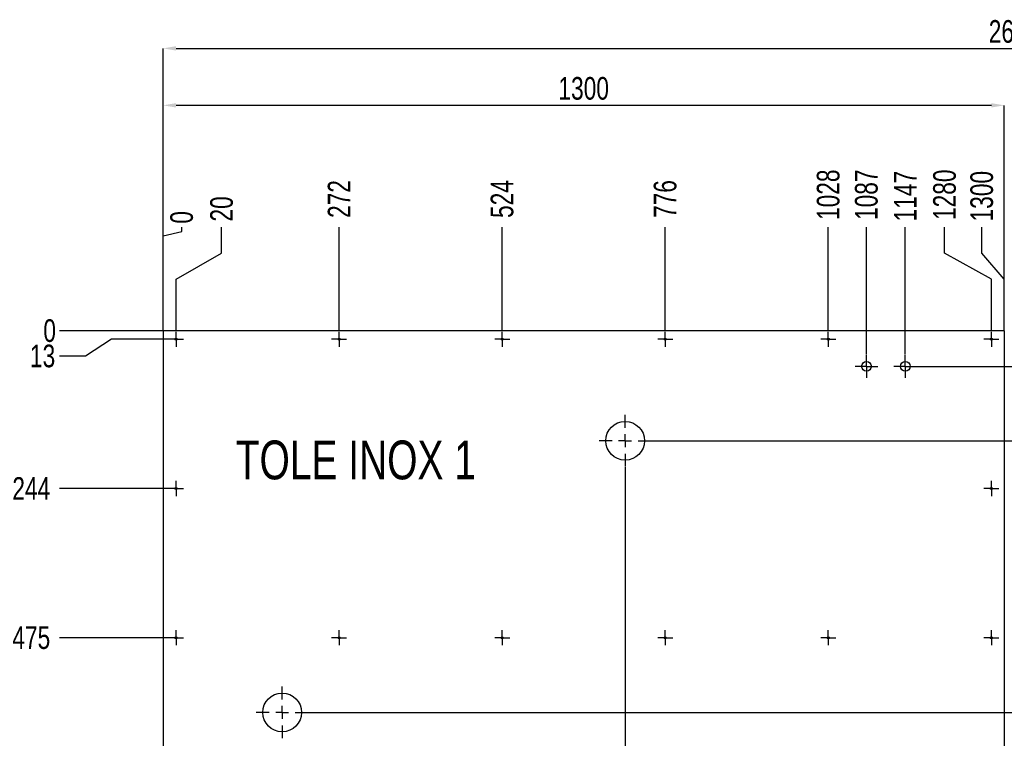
# Model space of a CAD drawing. Header units: millimetres. Extents: x 5 to 589, y 5 to 415.
# Tile 3 of 8: x 82 to 235, y 101 to 212. Entities that reach past the tile are written whole.
import ezdxf

# ---------------------------------------------------------------- set-up
doc = ezdxf.new("R2010")
doc.units = ezdxf.units.MM
doc.header["$PDSIZE"] = -1
doc.linetypes.add('CENTERX2', pattern=[20.32, 12.7, -2.54, 2.54, -2.54])
for name, color, linetype in [('COTES', 1, 'Continuous'), ('GRAVURES', 9, 'Continuous'), ('NOTES', 6, 'Continuous'), ('TRAIT-MIXTES', 3, 'CENTERX2')]:
    doc.layers.add(name, color=color, linetype=linetype)
doc.layers.add('TRAIT-FORT', color=4, linetype='Continuous', lineweight=25)
doc.styles.add('SLDTEXTSTYLE0', font='TXT', dxfattribs={"width": 0.75})
doc.dimstyles.new('SLDDIMSTYLE1', dxfattribs={"dimtxt": 3.5, "dimasz": 0.333333, "dimexe": 0, "dimexo": 0.0625, "dimgap": 0.875, "dimtad": 0, "dimtih": 1, "dimtoh": 1, "dimdec": 0, "dimlfac": 10, "dimrnd": 1e-09, "dimdsep": 46, "dimtxsty": 'SLDTEXTSTYLE0', "dimblk1": 'ORIGIN', "dimblk2": 'ORIGIN', "dimsah": 1, "dimcen": 0.09, "dimadec": 0, "dimazin": 2, "dimtfac": 1, "dimtdec": 0, "dimtofl": 0, "dimtmove": 0, "dimatfit": 3, "dimldrblk": 'ORIGIN', "dimfxl": 1, "dimfrac": 2, "dimtolj": 1, "dimtzin": 12, "dimarcsym": 0})
doc.dimstyles.new('SLDDIMSTYLE2', dxfattribs={"dimtxt": 3.5, "dimasz": 2, "dimexe": 0, "dimexo": 0.0625, "dimgap": 0.875, "dimtad": 0, "dimtih": 1, "dimtoh": 1, "dimdec": 0, "dimlfac": 10, "dimrnd": 1e-09, "dimzin": 12, "dimdsep": 46, "dimtxsty": 'SLDTEXTSTYLE0', "dimsah": 1, "dimcen": 0.09, "dimadec": 0, "dimazin": 3, "dimtfac": 1, "dimtdec": 0, "dimtofl": 0, "dimtmove": 0, "dimatfit": 3, "dimfxl": 1, "dimfrac": 2, "dimtolj": 1, "dimtzin": 12, "dimarcsym": 0})
doc.dimstyles.new('SLDDIMSTYLE3', dxfattribs={"dimtxt": 3.5, "dimasz": 2, "dimexe": 0, "dimexo": 0.0625, "dimgap": 0.875, "dimtad": 1, "dimdec": 0, "dimlfac": 10, "dimrnd": 1e-09, "dimzin": 12, "dimdsep": 46, "dimtxsty": 'SLDTEXTSTYLE0', "dimsah": 1, "dimcen": 0.09, "dimadec": 0, "dimazin": 3, "dimtfac": 1, "dimtdec": 0, "dimtofl": 0, "dimtmove": 0, "dimatfit": 3, "dimfxl": 1, "dimfrac": 2, "dimtolj": 1, "dimtzin": 12, "dimarcsym": 0})

# ---------------------------------------------------------------- blocks, each defined once
blk = doc.blocks.new('_D_39')
at = {"layer": 'COTES', "color": 0, "lineweight": -2, "transparency": 16777216}
for p, q in [((107.46, 179.36), (107.46, 180.03)), ((104.58, 178.69), (107.46, 179.36)), ((104.58, 164.09), (104.58, 178.69))]:
    blk.add_line(p, q, dxfattribs=at)
at = {"layer": 'Defpoints', "color": 0, "transparency": 16777216}
for p in [(107.46, 180.03), (104.58, 164.03), (104.58, 164.03)]:
    blk.add_point(p, dxfattribs=at)
at = {"layer": 'COTES', "color": 0, "transparency": 16777216, "insert": (107.46, 181.56), "char_height": 3.5, "attachment_point": 5, "rotation": 90, "style": 'SLDTEXTSTYLE0'}
blk.add_mtext('\\A1;0', dxfattribs=at)
blk = doc.blocks.new('_Origin')
at = {"color": 0, "linetype": 'ByBlock', "lineweight": -2}
blk.add_line((0, 0), (-1, 0), dxfattribs=at)
blk.add_circle((0, 0), 0.5, dxfattribs=at)
blk = doc.blocks.new('_D_40')
at = {"layer": 'COTES', "color": 0, "lineweight": -2, "transparency": 16777216}
for p, q in [((113.63, 176.03), (113.63, 180.03)), ((106.58, 172.03), (113.63, 176.03)), ((106.58, 163.95), (106.58, 172.03))]:
    blk.add_line(p, q, dxfattribs=at)
at = {"layer": 'Defpoints', "color": 0, "transparency": 16777216}
for p in [(113.63, 180.03), (104.58, 164.03), (106.58, 163.89)]:
    blk.add_point(p, dxfattribs=at)
at = {"layer": 'COTES', "color": 0, "transparency": 16777216, "insert": (113.63, 182.87), "char_height": 3.5, "attachment_point": 5, "rotation": 90, "style": 'SLDTEXTSTYLE0'}
blk.add_mtext('\\A1;20', dxfattribs=at)
blk = doc.blocks.new('_D_41')
at = {"layer": 'COTES', "color": 0, "lineweight": -2, "transparency": 16777216}
blk.add_line((131.78, 163.95), (131.78, 180.03), dxfattribs=at)
at = {"layer": 'Defpoints', "color": 0, "transparency": 16777216}
for p in [(131.78, 180.03), (104.58, 164.03), (131.78, 163.89)]:
    blk.add_point(p, dxfattribs=at)
at = {"layer": 'COTES', "color": 0, "transparency": 16777216, "insert": (131.78, 184.4), "char_height": 3.5, "attachment_point": 5, "rotation": 90, "style": 'SLDTEXTSTYLE0'}
blk.add_mtext('\\A1;272', dxfattribs=at)
blk = doc.blocks.new('_D_42')
at = {"layer": 'COTES', "color": 0, "lineweight": -2, "transparency": 16777216}
blk.add_line((156.98, 163.95), (156.98, 180.03), dxfattribs=at)
at = {"layer": 'Defpoints', "color": 0, "transparency": 16777216}
for p in [(156.98, 180.03), (104.58, 164.03), (156.98, 163.89)]:
    blk.add_point(p, dxfattribs=at)
at = {"layer": 'COTES', "color": 0, "transparency": 16777216, "insert": (156.98, 184.4), "char_height": 3.5, "attachment_point": 5, "rotation": 90, "style": 'SLDTEXTSTYLE0'}
blk.add_mtext('\\A1;524', dxfattribs=at)
blk = doc.blocks.new('_D_43')
at = {"layer": 'COTES', "color": 0, "lineweight": -2, "transparency": 16777216}
blk.add_line((182.18, 163.95), (182.18, 180.03), dxfattribs=at)
at = {"layer": 'Defpoints', "color": 0, "transparency": 16777216}
for p in [(182.18, 180.03), (104.58, 164.03), (182.18, 163.89)]:
    blk.add_point(p, dxfattribs=at)
at = {"layer": 'COTES', "color": 0, "transparency": 16777216, "insert": (182.18, 184.4), "char_height": 3.5, "attachment_point": 5, "rotation": 90, "style": 'SLDTEXTSTYLE0'}
blk.add_mtext('\\A1;776', dxfattribs=at)
blk = doc.blocks.new('_D_44')
at = {"layer": 'COTES', "color": 0, "lineweight": -2, "transparency": 16777216}
blk.add_line((207.38, 163.95), (207.38, 180.03), dxfattribs=at)
at = {"layer": 'Defpoints', "color": 0, "transparency": 16777216}
for p in [(207.38, 180.03), (104.58, 164.03), (207.38, 163.89)]:
    blk.add_point(p, dxfattribs=at)
at = {"layer": 'COTES', "color": 0, "transparency": 16777216, "insert": (207.38, 185.06), "char_height": 3.5, "attachment_point": 5, "rotation": 90, "style": 'SLDTEXTSTYLE0'}
blk.add_mtext('\\A1;1028', dxfattribs=at)
blk = doc.blocks.new('_D_45')
at = {"layer": 'COTES', "color": 0, "lineweight": -2, "transparency": 16777216}
blk.add_line((213.28, 160.34), (213.28, 180.03), dxfattribs=at)
at = {"layer": 'Defpoints', "color": 0, "transparency": 16777216}
for p in [(213.28, 180.03), (104.58, 164.03), (213.28, 160.28)]:
    blk.add_point(p, dxfattribs=at)
at = {"layer": 'COTES', "color": 0, "transparency": 16777216, "insert": (213.28, 185.06), "char_height": 3.5, "attachment_point": 5, "rotation": 90, "style": 'SLDTEXTSTYLE0'}
blk.add_mtext('\\A1;1087', dxfattribs=at)
blk = doc.blocks.new('_D_46')
at = {"layer": 'COTES', "color": 0, "lineweight": -2, "transparency": 16777216}
blk.add_line((219.28, 160.34), (219.28, 180.03), dxfattribs=at)
at = {"layer": 'Defpoints', "color": 0, "transparency": 16777216}
for p in [(219.28, 180.03), (104.58, 164.03), (219.28, 160.28)]:
    blk.add_point(p, dxfattribs=at)
at = {"layer": 'COTES', "color": 0, "transparency": 16777216, "insert": (219.28, 184.84), "char_height": 3.5, "attachment_point": 5, "rotation": 90, "style": 'SLDTEXTSTYLE0'}
blk.add_mtext('\\A1;1147', dxfattribs=at)
blk = doc.blocks.new('_D_47')
at = {"layer": 'COTES', "color": 0, "lineweight": -2, "transparency": 16777216}
for p, q in [((225.36, 176.03), (225.36, 180.03)), ((232.58, 172.03), (225.36, 176.03)), ((232.58, 163.95), (232.58, 172.03))]:
    blk.add_line(p, q, dxfattribs=at)
at = {"layer": 'Defpoints', "color": 0, "transparency": 16777216}
for p in [(225.36, 180.03), (104.58, 164.03), (232.58, 163.89)]:
    blk.add_point(p, dxfattribs=at)
at = {"layer": 'COTES', "color": 0, "transparency": 16777216, "insert": (225.36, 185.06), "char_height": 3.5, "attachment_point": 5, "rotation": 90, "style": 'SLDTEXTSTYLE0'}
blk.add_mtext('\\A1;1280', dxfattribs=at)
blk = doc.blocks.new('_D_48')
at = {"layer": 'COTES', "color": 0, "lineweight": -2, "transparency": 16777216}
for p, q in [((231.11, 176.03), (231.11, 180.03)), ((234.58, 172.03), (231.11, 176.03)), ((234.58, 164.09), (234.58, 172.03))]:
    blk.add_line(p, q, dxfattribs=at)
at = {"layer": 'Defpoints', "color": 0, "transparency": 16777216}
for p in [(231.11, 180.03), (104.58, 164.03), (234.58, 164.03)]:
    blk.add_point(p, dxfattribs=at)
at = {"layer": 'COTES', "color": 0, "transparency": 16777216, "insert": (231.11, 184.84), "char_height": 3.5, "attachment_point": 5, "rotation": 90, "style": 'SLDTEXTSTYLE0'}
blk.add_mtext('\\A1;1300', dxfattribs=at)
blk = doc.blocks.new('_D_62')
at = {"layer": 'COTES', "color": 0, "lineweight": -2, "transparency": 16777216}
blk.add_line((175.98, 142.96), (175.98, 30.03), dxfattribs=at)
at = {"layer": 'Defpoints', "color": 0, "transparency": 16777216}
for p in [(175.98, 143.03), (104.58, 46.03), (175.98, 30.03)]:
    blk.add_point(p, dxfattribs=at)
at = {"layer": 'COTES', "color": 0, "transparency": 16777216, "insert": (175.98, 26.09), "char_height": 3.5, "attachment_point": 5, "rotation": 90, "style": 'SLDTEXTSTYLE0'}
blk.add_mtext('\\A1;714', dxfattribs=at)
blk = doc.blocks.new('_D_66')
at = {"layer": 'COTES', "color": 0, "lineweight": -2, "transparency": 16777216}
blk.add_line((104.52, 164.03), (88.58, 164.03), dxfattribs=at)
at = {"layer": 'Defpoints', "color": 0, "transparency": 16777216}
for p in [(88.58, 164.03), (104.58, 164.03), (104.58, 164.03)]:
    blk.add_point(p, dxfattribs=at)
at = {"layer": 'COTES', "color": 0, "transparency": 16777216, "insert": (87.05, 164.03), "char_height": 3.5, "attachment_point": 5, "style": 'SLDTEXTSTYLE0'}
blk.add_mtext('\\A1;0', dxfattribs=at)
blk = doc.blocks.new('_D_68')
at = {"layer": 'COTES', "color": 0, "lineweight": -2, "transparency": 16777216}
blk.add_line((105.36, 139.65), (88.58, 139.65), dxfattribs=at)
at = {"layer": 'Defpoints', "color": 0, "transparency": 16777216}
for p in [(104.58, 164.03), (88.58, 139.65), (105.42, 139.65)]:
    blk.add_point(p, dxfattribs=at)
at = {"layer": 'COTES', "color": 0, "transparency": 16777216, "insert": (84.21, 139.65), "char_height": 3.5, "attachment_point": 5, "style": 'SLDTEXTSTYLE0'}
blk.add_mtext('\\A1;244', dxfattribs=at)
blk = doc.blocks.new('_D_69')
at = {"layer": 'COTES', "color": 0, "lineweight": -2, "transparency": 16777216}
blk.add_line((105.36, 116.57), (88.58, 116.57), dxfattribs=at)
at = {"layer": 'Defpoints', "color": 0, "transparency": 16777216}
for p in [(104.58, 164.03), (88.58, 116.57), (105.42, 116.57)]:
    blk.add_point(p, dxfattribs=at)
at = {"layer": 'COTES', "color": 0, "transparency": 16777216, "insert": (84.21, 116.57), "char_height": 3.5, "attachment_point": 5, "style": 'SLDTEXTSTYLE0'}
blk.add_mtext('\\A1;475', dxfattribs=at)
blk = doc.blocks.new('_D_70')
at = {"layer": 'COTES', "color": 0, "lineweight": -2, "transparency": 16777216}
blk.add_line((105.36, 93.49), (88.58, 93.49), dxfattribs=at)
at = {"layer": 'Defpoints', "color": 0, "transparency": 16777216}
for p in [(104.58, 164.03), (88.58, 93.49), (105.42, 93.49)]:
    blk.add_point(p, dxfattribs=at)
at = {"layer": 'COTES', "color": 0, "transparency": 16777216, "insert": (84.43, 93.49), "char_height": 3.5, "attachment_point": 5, "style": 'SLDTEXTSTYLE0'}
blk.add_mtext('\\A1;705', dxfattribs=at)
blk = doc.blocks.new('_D_71')
at = {"layer": 'COTES', "color": 0, "lineweight": -2, "transparency": 16777216}
blk.add_line((105.36, 70.41), (88.58, 70.41), dxfattribs=at)
at = {"layer": 'Defpoints', "color": 0, "transparency": 16777216}
for p in [(104.58, 164.03), (88.58, 70.41), (105.42, 70.41)]:
    blk.add_point(p, dxfattribs=at)
at = {"layer": 'COTES', "color": 0, "transparency": 16777216, "insert": (84.21, 70.41), "char_height": 3.5, "attachment_point": 5, "style": 'SLDTEXTSTYLE0'}
blk.add_mtext('\\A1;936', dxfattribs=at)
blk = doc.blocks.new('_D_72')
at = {"layer": 'COTES', "color": 0, "lineweight": -2, "transparency": 16777216}
for p, q in [((92.58, 51.19), (88.58, 51.19)), ((96.58, 47.33), (92.58, 51.19)), ((105.36, 47.33), (96.58, 47.33))]:
    blk.add_line(p, q, dxfattribs=at)
at = {"layer": 'Defpoints', "color": 0, "transparency": 16777216}
for p in [(104.58, 164.03), (88.58, 51.19), (105.42, 47.33)]:
    blk.add_point(p, dxfattribs=at)
at = {"layer": 'COTES', "color": 0, "transparency": 16777216, "insert": (83.77, 51.19), "char_height": 3.5, "attachment_point": 5, "style": 'SLDTEXTSTYLE0'}
blk.add_mtext('\\A1;1167', dxfattribs=at)
blk = doc.blocks.new('_D_73')
at = {"layer": 'COTES', "color": 0, "lineweight": -2, "transparency": 16777216}
blk.add_line((104.52, 46.03), (88.58, 46.03), dxfattribs=at)
at = {"layer": 'Defpoints', "color": 0, "transparency": 16777216}
for p in [(104.58, 164.03), (88.58, 46.03), (104.58, 46.03)]:
    blk.add_point(p, dxfattribs=at)
at = {"layer": 'COTES', "color": 0, "transparency": 16777216, "insert": (83.99, 46.03), "char_height": 3.5, "attachment_point": 5, "style": 'SLDTEXTSTYLE0'}
blk.add_mtext('\\A1;1180', dxfattribs=at)
blk = doc.blocks.new('_D_75')
at = {"layer": 'COTES', "color": 0, "lineweight": -2, "transparency": 16777216}
for p, q in [((219.35, 158.53), (372.15, 158.53)), ((372.15, 158.53), (376.15, 159.47)), ((376.15, 159.47), (380.15, 159.47))]:
    blk.add_line(p, q, dxfattribs=at)
at = {"layer": 'Defpoints', "color": 0, "transparency": 16777216}
for p in [(367.58, 164.03), (219.28, 158.53), (380.15, 159.47)]:
    blk.add_point(p, dxfattribs=at)
at = {"layer": 'COTES', "color": 0, "transparency": 16777216, "insert": (383.21, 159.47), "char_height": 3.5, "attachment_point": 5, "style": 'SLDTEXTSTYLE0'}
blk.add_mtext('\\A1;55', dxfattribs=at)
blk = doc.blocks.new('_D_77')
at = {"layer": 'COTES', "color": 0, "lineweight": -2, "transparency": 16777216}
for p, q in [((180.05, 147.03), (372.15, 147.03)), ((372.15, 147.03), (376.15, 145.32)), ((376.15, 145.32), (380.15, 145.32))]:
    blk.add_line(p, q, dxfattribs=at)
at = {"layer": 'Defpoints', "color": 0, "transparency": 16777216}
for p in [(367.58, 164.03), (179.98, 147.03), (380.15, 145.32)]:
    blk.add_point(p, dxfattribs=at)
at = {"layer": 'COTES', "color": 0, "transparency": 16777216, "insert": (383.87, 145.32), "char_height": 3.5, "attachment_point": 5, "style": 'SLDTEXTSTYLE0'}
blk.add_mtext('\\A1;170', dxfattribs=at)
blk = doc.blocks.new('_D_80')
at = {"layer": 'COTES', "color": 0, "lineweight": -2, "transparency": 16777216}
blk.add_line((127.05, 105.03), (380.15, 105.03), dxfattribs=at)
at = {"layer": 'Defpoints', "color": 0, "transparency": 16777216}
for p in [(367.58, 164.03), (126.98, 105.03), (380.15, 105.03)]:
    blk.add_point(p, dxfattribs=at)
at = {"layer": 'COTES', "color": 0, "transparency": 16777216, "insert": (384.31, 105.03), "char_height": 3.5, "attachment_point": 5, "style": 'SLDTEXTSTYLE0'}
blk.add_mtext('\\A1;590', dxfattribs=at)
blk = doc.blocks.new('_D_83')
at = {"layer": 'COTES', "color": 0, "lineweight": -2, "transparency": 16777216}
for p, q in [((180.05, 63.03), (372.15, 63.03)), ((372.15, 63.03), (376.15, 62.96)), ((376.15, 62.96), (380.15, 62.96))]:
    blk.add_line(p, q, dxfattribs=at)
at = {"layer": 'Defpoints', "color": 0, "transparency": 16777216}
for p in [(367.58, 164.03), (179.98, 63.03), (380.15, 62.96)]:
    blk.add_point(p, dxfattribs=at)
at = {"layer": 'COTES', "color": 0, "transparency": 16777216, "insert": (384.52, 62.96), "char_height": 3.5, "attachment_point": 5, "style": 'SLDTEXTSTYLE0'}
blk.add_mtext('\\A1;1010', dxfattribs=at)
blk = doc.blocks.new('_D_85')
at = {"layer": 'COTES', "color": 0, "lineweight": -2, "transparency": 16777216}
for p, q in [((212.1, 51.53), (372.15, 51.53)), ((372.15, 51.53), (376.15, 51.64)), ((376.15, 51.64), (380.15, 51.64))]:
    blk.add_line(p, q, dxfattribs=at)
at = {"layer": 'Defpoints', "color": 0, "transparency": 16777216}
for p in [(367.58, 164.03), (212.03, 51.53), (380.15, 51.64)]:
    blk.add_point(p, dxfattribs=at)
at = {"layer": 'COTES', "color": 0, "transparency": 16777216, "insert": (384.96, 51.64), "char_height": 3.5, "attachment_point": 5, "style": 'SLDTEXTSTYLE0'}
blk.add_mtext('\\A1;1125', dxfattribs=at)
blk = doc.blocks.new('_D_97')
at = {"layer": 'COTES', "color": 0, "lineweight": -2, "transparency": 16777216}
for p, q in [((104.58, 164.09), (104.58, 198.88)), ((232.58, 198.88), (106.58, 198.88)), ((234.58, 164.09), (234.58, 198.88))]:
    blk.add_line(p, q, dxfattribs=at)
at = {"layer": 'COTES', "color": 0, "transparency": 16777216}
for points in [[(106.58, 199.22), (106.58, 198.55), (104.58, 198.88)], [(232.58, 199.22), (232.58, 198.55), (234.58, 198.88)]]:
    blk.add_solid(points, dxfattribs=at)
at = {"layer": 'Defpoints', "color": 0, "transparency": 16777216}
for p in [(104.58, 198.88), (104.58, 164.03), (234.58, 164.03)]:
    blk.add_point(p, dxfattribs=at)
at = {"layer": 'COTES', "color": 0, "transparency": 16777216, "insert": (169.58, 203.26), "char_height": 3.5, "attachment_point": 2, "style": 'SLDTEXTSTYLE0'}
blk.add_mtext('\\A1;1300', dxfattribs=at)
blk = doc.blocks.new('_D_100')
at = {"layer": 'COTES', "color": 0, "lineweight": -2, "transparency": 16777216}
for p, q in [((104.58, 164.09), (104.58, 207.69)), ((106.58, 207.69), (365.58, 207.69)), ((367.58, 164.09), (367.58, 207.69))]:
    blk.add_line(p, q, dxfattribs=at)
at = {"layer": 'COTES', "color": 0, "transparency": 16777216}
for points in [[(106.58, 208.02), (106.58, 207.35), (104.58, 207.69)], [(365.58, 208.02), (365.58, 207.35), (367.58, 207.69)]]:
    blk.add_solid(points, dxfattribs=at)
at = {"layer": 'Defpoints', "color": 0, "transparency": 16777216}
for p in [(367.58, 207.69), (104.58, 164.03), (367.58, 164.03)]:
    blk.add_point(p, dxfattribs=at)
at = {"layer": 'COTES', "color": 0, "transparency": 16777216, "insert": (236.08, 212.06), "char_height": 3.5, "attachment_point": 2, "style": 'SLDTEXTSTYLE0'}
blk.add_mtext('\\A1;2630', dxfattribs=at)
blk = doc.blocks.new('SW_CENTERMARKSYMBOL_51')
at = {"layer": 'TRAIT-MIXTES', "color": 0}
for p, q in [((-1, 0), (-1.16, 0)), ((0, 0), (-1, 0)), ((0, 1), (0, 1.16)), ((0, 0), (0, 1)), ((0, 0), (0, -1)), ((0, 0), (1, 0)), ((1, 0), (1.16, 0)), ((0, -1), (0, -1.16))]:
    blk.add_line(p, q, dxfattribs=at)
blk = doc.blocks.new('SW_CENTERMARKSYMBOL_52')
at = {"layer": 'TRAIT-MIXTES', "color": 0}
for p, q in [((-1, 0), (-1.16, 0)), ((0, 0), (-1, 0)), ((0, 1), (0, 1.16)), ((0, 0), (0, 1)), ((0, 0), (0, -1)), ((0, 0), (1, 0)), ((1, 0), (1.16, 0)), ((0, -1), (0, -1.16))]:
    blk.add_line(p, q, dxfattribs=at)
blk = doc.blocks.new('SW_CENTERMARKSYMBOL_53')
at = {"layer": 'TRAIT-MIXTES', "color": 0}
for p, q in [((-1, 0), (-1.16, 0)), ((0, 0), (-1, 0)), ((0, 1), (0, 1.16)), ((0, 0), (0, 1)), ((0, 0), (0, -1)), ((0, 0), (1, 0)), ((1, 0), (1.16, 0)), ((0, -1), (0, -1.16))]:
    blk.add_line(p, q, dxfattribs=at)
blk = doc.blocks.new('SW_CENTERMARKSYMBOL_54')
at = {"layer": 'TRAIT-MIXTES', "color": 0}
for p, q in [((-1, 0), (-1.16, 0)), ((0, 0), (-1, 0)), ((0, 1), (0, 1.16)), ((0, 0), (0, 1)), ((0, 0), (0, -1)), ((0, 0), (1, 0)), ((1, 0), (1.16, 0)), ((0, -1), (0, -1.16))]:
    blk.add_line(p, q, dxfattribs=at)
blk = doc.blocks.new('SW_CENTERMARKSYMBOL_55')
at = {"layer": 'TRAIT-MIXTES', "color": 0}
for p, q in [((-1, 0), (-1.16, 0)), ((0, 0), (-1, 0)), ((0, 1), (0, 1.16)), ((0, 0), (0, 1)), ((0, 0), (0, -1)), ((0, 0), (1, 0)), ((1, 0), (1.16, 0)), ((0, -1), (0, -1.16))]:
    blk.add_line(p, q, dxfattribs=at)
blk = doc.blocks.new('SW_CENTERMARKSYMBOL_58')
at = {"layer": 'TRAIT-MIXTES', "color": 0}
for p, q in [((-1, 0), (-1.16, 0)), ((0, 0), (-1, 0)), ((0, 1), (0, 1.16)), ((0, 0), (0, 1)), ((0, 0), (0, -1)), ((0, 0), (1, 0)), ((1, 0), (1.16, 0)), ((0, -1), (0, -1.16))]:
    blk.add_line(p, q, dxfattribs=at)
blk = doc.blocks.new('SW_CENTERMARKSYMBOL_59')
at = {"layer": 'TRAIT-MIXTES', "color": 0}
for p, q in [((-1, 0), (-1.16, 0)), ((0, 0), (-1, 0)), ((0, 1), (0, 1.16)), ((0, 0), (0, 1)), ((0, 0), (0, -1)), ((0, 0), (1, 0)), ((1, 0), (1.16, 0)), ((0, -1), (0, -1.16))]:
    blk.add_line(p, q, dxfattribs=at)
blk = doc.blocks.new('SW_CENTERMARKSYMBOL_62')
at = {"layer": 'TRAIT-MIXTES', "color": 0}
for p, q in [((-1, 0), (-1.16, 0)), ((0, 0), (-1, 0)), ((0, 1), (0, 1.16)), ((0, 0), (0, 1)), ((0, 0), (0, -1)), ((0, 0), (1, 0)), ((1, 0), (1.16, 0)), ((0, -1), (0, -1.16))]:
    blk.add_line(p, q, dxfattribs=at)
blk = doc.blocks.new('SW_CENTERMARKSYMBOL_63')
at = {"layer": 'TRAIT-MIXTES', "color": 0}
for p, q in [((-1, 0), (-1.16, 0)), ((0, 0), (-1, 0)), ((0, 1), (0, 1.16)), ((0, 0), (0, 1)), ((0, 0), (0, -1)), ((0, 0), (1, 0)), ((1, 0), (1.16, 0)), ((0, -1), (0, -1.16))]:
    blk.add_line(p, q, dxfattribs=at)
blk = doc.blocks.new('SW_CENTERMARKSYMBOL_67')
at = {"layer": 'TRAIT-MIXTES', "color": 0}
for p, q in [((-1, 0), (-1.16, 0)), ((0, 0), (-1, 0)), ((0, 1), (0, 1.16)), ((0, 0), (0, 1)), ((0, 0), (0, -1)), ((0, 0), (1, 0)), ((1, 0), (1.16, 0)), ((0, -1), (0, -1.16))]:
    blk.add_line(p, q, dxfattribs=at)
blk = doc.blocks.new('SW_CENTERMARKSYMBOL_68')
at = {"layer": 'TRAIT-MIXTES', "color": 0}
for p, q in [((-1, 0), (-1.16, 0)), ((0, 0), (-1, 0)), ((0, 1), (0, 1.16)), ((0, 0), (0, 1)), ((0, 0), (0, -1)), ((0, 0), (1, 0)), ((1, 0), (1.16, 0)), ((0, -1), (0, -1.16))]:
    blk.add_line(p, q, dxfattribs=at)
blk = doc.blocks.new('SW_CENTERMARKSYMBOL_69')
at = {"layer": 'TRAIT-MIXTES', "color": 0}
for p, q in [((-1, 0), (-1.16, 0)), ((0, 0), (-1, 0)), ((0, 1), (0, 1.16)), ((0, 0), (0, 1)), ((0, 0), (0, -1)), ((0, 0), (1, 0)), ((1, 0), (1.16, 0)), ((0, -1), (0, -1.16))]:
    blk.add_line(p, q, dxfattribs=at)
blk = doc.blocks.new('SW_CENTERMARKSYMBOL_70')
at = {"layer": 'TRAIT-MIXTES', "color": 0}
for p, q in [((-1, 0), (-1.16, 0)), ((0, 0), (-1, 0)), ((0, 1), (0, 1.16)), ((0, 0), (0, 1)), ((0, 0), (0, -1)), ((0, 0), (1, 0)), ((1, 0), (1.16, 0)), ((0, -1), (0, -1.16))]:
    blk.add_line(p, q, dxfattribs=at)
blk = doc.blocks.new('SW_CENTERMARKSYMBOL_71')
at = {"layer": 'TRAIT-MIXTES', "color": 0}
for p, q in [((0, 2), (0, 4)), ((-2, 0), (-4, 0)), ((0, 0), (-1, 0)), ((0, 0), (0, 1)), ((0, 0), (0, -1)), ((0, 0), (1, 0)), ((2, 0), (4, 0)), ((0, -2), (0, -4))]:
    blk.add_line(p, q, dxfattribs=at)
blk = doc.blocks.new('SW_CENTERMARKSYMBOL_72')
at = {"layer": 'TRAIT-MIXTES', "color": 0}
for p, q in [((0, 2), (0, 4)), ((-2, 0), (-4, 0)), ((0, 0), (-1, 0)), ((0, 0), (0, 1)), ((0, 0), (0, -1)), ((0, 0), (1, 0)), ((2, 0), (4, 0)), ((0, -2), (0, -4))]:
    blk.add_line(p, q, dxfattribs=at)
blk = doc.blocks.new('SW_CENTERMARKSYMBOL_77')
at = {"layer": 'TRAIT-MIXTES', "color": 0}
for p, q in [((0, 1), (0, 1.75)), ((-1, 0), (-1.75, 0)), ((0, 0), (-1, 0)), ((0, 0), (0, 1)), ((0, 0), (0, -1)), ((0, 0), (1, 0)), ((1, 0), (1.75, 0)), ((0, -1), (0, -1.75))]:
    blk.add_line(p, q, dxfattribs=at)
blk = doc.blocks.new('SW_CENTERMARKSYMBOL_78')
at = {"layer": 'TRAIT-MIXTES', "color": 0}
for p, q in [((0, 1), (0, 1.75)), ((-1, 0), (-1.75, 0)), ((0, 0), (-1, 0)), ((0, 0), (0, 1)), ((0, 0), (0, -1)), ((0, 0), (1, 0)), ((1, 0), (1.75, 0)), ((0, -1), (0, -1.75))]:
    blk.add_line(p, q, dxfattribs=at)
blk = doc.blocks.new('SW_CENTERMARKSYMBOL_111')
at = {"layer": 'TRAIT-MIXTES', "color": 0}
for p, q in [((-1, 0), (-1.16, 0)), ((0, 0), (-1, 0)), ((0, 1), (0, 1.16)), ((0, 0), (0, 1)), ((0, 0), (0, -1)), ((0, 0), (1, 0)), ((1, 0), (1.16, 0)), ((0, -1), (0, -1.16))]:
    blk.add_line(p, q, dxfattribs=at)

msp = doc.modelspace()

# ---------------------------------------------------------------- linework, layer by layer
at = {"layer": 'GRAVURES', "lineweight": 25}
for centre in [(175.98363, 147.02712), (122.98363, 105.02712)]:
    msp.add_circle(centre, 3, dxfattribs=at)
at = {"layer": 'TRAIT-FORT', "lineweight": 25}
for p, q in [((104.58363, 164.02712), (104.58363, 46.02712)), ((234.58353, 164.02712), (104.58363, 164.02712)), ((234.58353, 164.02712), (234.58353, 46.02712))]:
    msp.add_line(p, q, dxfattribs=at)
for centre, radius in [((106.58363, 162.72712), 0.16), ((131.78361, 162.72712), 0.16), ((156.98359, 162.72712), 0.16), ((182.18357, 162.72712), 0.16), ((207.38355, 162.72712), 0.16), ((232.58353, 162.72712), 0.16), ((213.28363, 158.52712), 0.75), ((219.28363, 158.52712), 0.75), ((106.58363, 139.64712), 0.16), ((232.58353, 139.64712), 0.16), ((106.58363, 116.56712), 0.16), ((131.78361, 116.56712), 0.16), ((156.98359, 116.56712), 0.16), ((182.18357, 116.56712), 0.16), ((207.38355, 116.56712), 0.16), ((232.58353, 116.56712), 0.16)]:
    msp.add_circle(centre, radius, dxfattribs=at)

# ---------------------------------------------------------------- block references
at = {"layer": 'TRAIT-MIXTES'}
for name, p in [('SW_CENTERMARKSYMBOL_70', (106.58363, 162.72712)), ('SW_CENTERMARKSYMBOL_69', (131.78361, 162.72712)), ('SW_CENTERMARKSYMBOL_55', (156.98359, 162.72712)), ('SW_CENTERMARKSYMBOL_54', (182.18357, 162.72712)), ('SW_CENTERMARKSYMBOL_68', (207.38355, 162.72712)), ('SW_CENTERMARKSYMBOL_67', (232.58353, 162.72712)), ('SW_CENTERMARKSYMBOL_77', (213.28363, 158.52712)), ('SW_CENTERMARKSYMBOL_78', (219.28363, 158.52712)), ('SW_CENTERMARKSYMBOL_72', (175.98363, 147.02712)), ('SW_CENTERMARKSYMBOL_59', (106.58363, 139.64712)), ('SW_CENTERMARKSYMBOL_63', (232.58353, 139.64712)), ('SW_CENTERMARKSYMBOL_58', (106.58363, 116.56712)), ('SW_CENTERMARKSYMBOL_111', (131.78361, 116.56712)), ('SW_CENTERMARKSYMBOL_53', (156.98359, 116.56712)), ('SW_CENTERMARKSYMBOL_52', (182.18357, 116.56712)), ('SW_CENTERMARKSYMBOL_51', (207.38355, 116.56712)), ('SW_CENTERMARKSYMBOL_62', (232.58353, 116.56712)), ('SW_CENTERMARKSYMBOL_71', (122.98363, 105.02712))]:
    msp.add_blockref(name, p, dxfattribs=at)

# ---------------------------------------------------------------- texts
at = {"layer": 'NOTES', "insert": (115.80775, 147.06345), "char_height": 6, "attachment_point": 1, "style": 'SLDTEXTSTYLE0'}
msp.add_mtext('TOLE INOX 1', dxfattribs=at)

# ---------------------------------------------------------------- dimensions: what is measured, and where the dimension line sits
at = {"layer": 'COTES'}
for base, p1, p2, picture, middle in [((367.58363, 207.68652), (104.58363, 164.02712), (367.58363, 164.02712), '_D_100', (236.08363, 207.68652)), ((104.58363, 198.88464), (234.58353, 164.02712), (104.58363, 164.02712), '_D_97', (169.58358, 198.88464))]:
    dim = msp.add_linear_dim(base=base, p1=p1, p2=p2, dimstyle='SLDDIMSTYLE3', dxfattribs=at)
    dim.commit()
    dim.dimension.update_dxf_attribs({"geometry": picture, "text_midpoint": middle, "dimtype": 160})
for feature_location, offset, dtype, origin, dimstyle, picture, middle in [((207.38355, 163.88712), (0, 16.14), 1, (104.58363, 164.02712), 'SLDDIMSTYLE2', '_D_44', (207.38355, 185.05837)), ((213.28363, 160.27712), (0, 19.75), 1, (104.58363, 164.02712), 'SLDDIMSTYLE2', '_D_45', (213.28363, 185.05837)), ((232.58353, 163.88712), (-7.22352, 16.14), 1, (104.58363, 164.02712), 'SLDDIMSTYLE2', '_D_47', (225.36, 185.05837)), ((219.28363, 160.27712), (0, 19.75), 1, (104.58363, 164.02712), 'SLDDIMSTYLE2', '_D_46', (219.28363, 184.83962)), ((234.58353, 164.02712), (-3.47693, 16), 1, (104.58363, 164.02712), 'SLDDIMSTYLE2', '_D_48', (231.10659, 184.83962)), ((131.78361, 163.88712), (0, 16.14), 1, (104.58363, 164.02712), 'SLDDIMSTYLE2', '_D_41', (131.78361, 184.40212)), ((156.98359, 163.88712), (0, 16.14), 1, (104.58363, 164.02712), 'SLDDIMSTYLE2', '_D_42', (156.98359, 184.40212)), ((182.18357, 163.88712), (0, 16.14), 1, (104.58363, 164.02712), 'SLDDIMSTYLE2', '_D_43', (182.18357, 184.40212)), ((106.58363, 163.88712), (7.04314, 16.14), 1, (104.58363, 164.02712), 'SLDDIMSTYLE2', '_D_40', (113.62676, 182.87087)), ((104.5836262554, 164.0271238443), (2.8796022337, 16), 1, (104.5836262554, 164.0271238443), 'SLDDIMSTYLE1', '_D_39', (107.463228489, 181.5583738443)), ((104.5836262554, 164.0271238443), (-16, 0), 0, (104.5836262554, 164.0271238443), 'SLDDIMSTYLE1', '_D_66', (87.0523762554, 164.0271238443)), ((105.42363, 47.32712), (-16.84, 3.86054), 0, (104.58363, 164.02712), 'SLDDIMSTYLE2', '_D_72', (83.77113, 51.18766)), ((104.58363, 46.02712), (-16, 0), 0, (104.58363, 164.02712), 'SLDDIMSTYLE2', '_D_73', (83.98988, 46.02712)), ((105.42363, 139.64712), (-16.84, 0), 0, (104.58363, 164.02712), 'SLDDIMSTYLE2', '_D_68', (84.20863, 139.64712)), ((105.42363, 116.56712), (-16.84, 0), 0, (104.58363, 164.02712), 'SLDDIMSTYLE2', '_D_69', (84.20863, 116.56712)), ((105.42363, 70.40712), (-16.84, 0), 0, (104.58363, 164.02712), 'SLDDIMSTYLE2', '_D_71', (84.20863, 70.40712)), ((105.42363, 93.48712), (-16.84, 0), 0, (104.58363, 164.02712), 'SLDDIMSTYLE2', '_D_70', (84.42738, 93.48712)), ((126.98363, 105.02712), (253.16621, 0), 0, (367.58363, 164.02712), 'SLDDIMSTYLE2', '_D_80', (384.30608, 105.02712)), ((179.98363, 147.02712), (200.16621, -1.71092), 0, (367.58363, 164.02712), 'SLDDIMSTYLE2', '_D_77', (383.86858, 145.3162)), ((179.98363, 63.02712), (200.16621, -0.06645), 0, (367.58363, 164.02712), 'SLDDIMSTYLE2', '_D_83', (384.52483, 62.96067)), ((212.03363, 51.52712), (168.11621, 0.11181), 0, (367.58363, 164.02712), 'SLDDIMSTYLE2', '_D_85', (384.96233, 51.63894)), ((219.28363, 158.52712), (160.86621, 0.94409), 0, (367.58363, 164.02712), 'SLDDIMSTYLE2', '_D_75', (383.21233, 159.47122)), ((175.98363, 143.02712), (0, -113), 1, (104.58363, 46.02712), 'SLDDIMSTYLE2', '_D_62', (175.98363, 26.08962))]:
    dim = msp.add_ordinate_dim(feature_location=feature_location, offset=offset, dtype=dtype, origin=origin, dimstyle=dimstyle, dxfattribs=at)
    dim.commit()
    dim.dimension.update_dxf_attribs({"geometry": picture, "text_midpoint": middle})
msp.add_ordinate_dim(feature_location=(105.42363, 162.72712), offset=(-16.84, -2.61181), dtype=0, origin=(104.58363, 164.02712), dimstyle='SLDDIMSTYLE2', dxfattribs=at).render()

doc.saveas('drawing.dxf')
